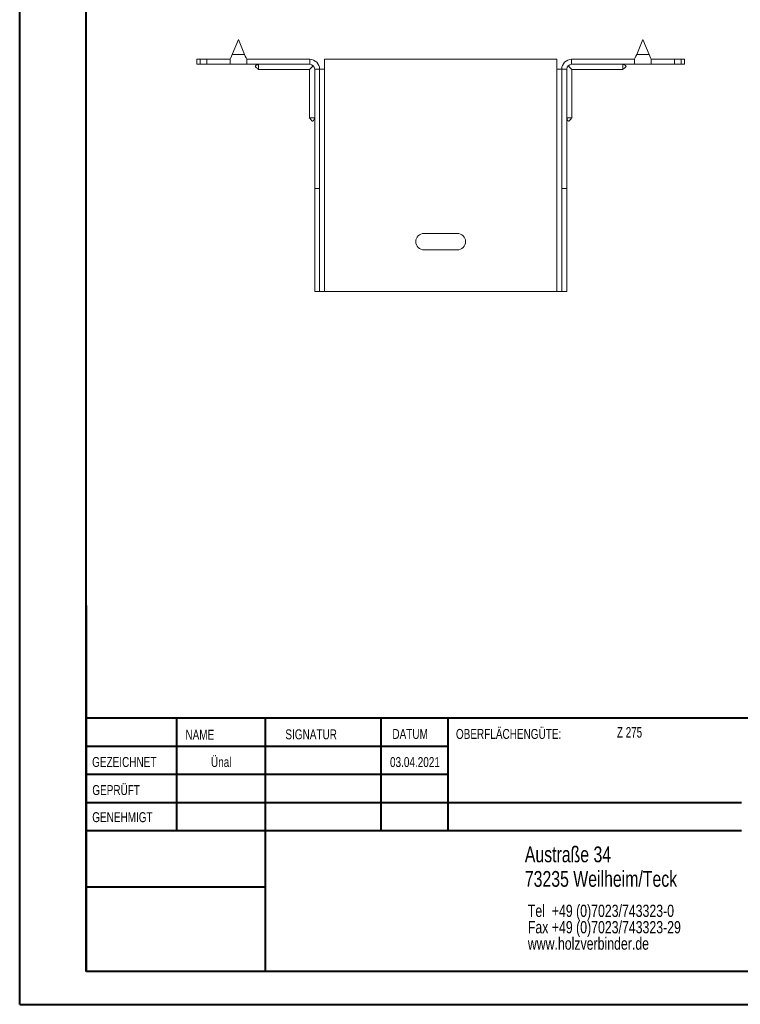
# Model space of a CAD drawing. Header units: millimetres. Extents: x 0 to 210, y 0 to 297.
# Tile 1 of 6: x 0 to 109, y 0 to 149. Entities that reach past the tile are written whole.
import ezdxf

# ---------------------------------------------------------------- set-up
doc = ezdxf.new("R2010")
doc.units = ezdxf.units.MM
doc.styles.add('SLDTEXTSTYLE0', font='TXT', dxfattribs={"width": 0.75})
doc.styles.add('SLDTEXTSTYLE2', font='TXT', dxfattribs={"width": 0.7})

# ---------------------------------------------------------------- blocks, each defined once
blk = doc.blocks.new('SW_NOTE_0')
at = {"color": 0, "linetype": 'Continuous', "lineweight": 0, "char_height": 1.8521, "attachment_point": 1, "style": 'SLDTEXTSTYLE0'}
for s, insert in [('Tel  +49 (0)7023/743323-0', (0, 2.39)), ('Fax +49 (0)7023/743323-29', (0, -0.08)), ('www.holzverbinder.de', (0, -2.55))]:
    blk.add_mtext(s, dxfattribs=dict(at, insert=insert))

msp = doc.modelspace()

# ---------------------------------------------------------------- linework, layer by layer
at = {"color": 7, "linetype": 'Continuous', "lineweight": 40}
for p, q in [((0.08, 0.21), (0.08, 297.21)), ((10.08, 5.21), (10.08, 292.21)), ((10.11, 60.37), (10.11, 5.12)), ((205.08, 43.37), (10.11, 43.37)), ((23.71, 43.37), (23.71, 26.37)), ((37.1, 43.37), (37.1, 5.12)), ((54.51, 43.37), (54.51, 26.37)), ((64.71, 26.37), (64.71, 43.37)), ((64.71, 39.1), (10.11, 39.1)), ((64.71, 34.87), (10.11, 34.87)), ((108.91, 30.62), (10.11, 30.62)), ((108.91, 26.37), (10.11, 26.37)), ((37.1, 17.87), (10.11, 17.87)), ((10.11, 13.71), (10.08, 13.71)), ((10.11, 9.46), (10.08, 9.46)), ((10.08, 5.21), (205.08, 5.21)), ((0.08, 0.21), (210.08, 0.21))]:
    msp.add_line(p, q, dxfattribs=at)
at = {"color": 7, "linetype": 'Continuous', "lineweight": 15}
for p, q in [((33.06, 145.74), (32.12, 143.49)), ((34, 143.49), (33.06, 145.74)), ((94.06, 145.74), (93.12, 143.49)), ((95, 143.49), (94.06, 145.74)), ((26.81, 142.74), (26.81, 141.99)), ((26.81, 142.74), (27.31, 142.74)), ((27.31, 142.74), (27.31, 141.99)), ((27.31, 142.74), (28.31, 142.74)), ((28.31, 141.99), (28.31, 142.74)), ((31.81, 142.74), (28.31, 142.74)), ((31.81, 142.74), (31.81, 141.99)), ((32.12, 143.49), (34, 143.49)), ((34.31, 141.99), (34.31, 142.74)), ((43.81, 142.74), (34.31, 142.74)), ((43.81, 141.99), (43.81, 142.74)), ((46.06, 141.24), (46.06, 142.74)), ((81.06, 142.74), (46.06, 142.74)), ((81.06, 142.74), (81.06, 141.24)), ((83.31, 141.99), (83.31, 142.74)), ((83.31, 142.74), (92.81, 142.74)), ((92.81, 142.74), (92.81, 141.99)), ((93.12, 143.49), (95, 143.49)), ((95.31, 141.99), (95.31, 142.74)), ((95.31, 142.74), (98.81, 142.74)), ((98.81, 141.99), (98.81, 142.74)), ((98.81, 142.74), (99.81, 142.74)), ((99.81, 141.99), (99.81, 142.74)), ((99.81, 142.74), (100.31, 142.74)), ((100.31, 141.99), (100.31, 142.74)), ((27.31, 141.99), (26.81, 141.99)), ((28.31, 141.99), (27.31, 141.99)), ((31.81, 141.99), (28.31, 141.99)), ((31.81, 141.99), (34.31, 141.99)), ((43.81, 141.99), (34.31, 141.99)), ((36.11, 141.19), (43.76, 141.19)), ((43.76, 141.19), (43.76, 133.93)), ((44.56, 141.24), (45.31, 141.24)), ((44.56, 123.24), (44.56, 141.24)), ((45.31, 123.24), (45.31, 141.24)), ((45.31, 141.24), (46.06, 141.24)), ((46.06, 107.74), (46.06, 141.24)), ((81.06, 141.24), (81.06, 107.74)), ((81.06, 141.24), (81.81, 141.24)), ((82.56, 141.24), (81.81, 141.24)), ((81.81, 123.24), (81.81, 141.24)), ((82.56, 123.24), (82.56, 141.24)), ((83.31, 141.99), (92.81, 141.99)), ((83.36, 141.19), (91.01, 141.19)), ((83.36, 133.93), (83.36, 141.19)), ((92.81, 141.99), (95.31, 141.99)), ((95.31, 141.99), (98.81, 141.99)), ((99.81, 141.99), (98.81, 141.99)), ((100.31, 141.99), (99.81, 141.99)), ((45.31, 123.24), (44.56, 123.24)), ((44.56, 107.74), (44.56, 123.24)), ((45.31, 107.74), (45.31, 123.24)), ((81.81, 123.24), (82.56, 123.24)), ((81.81, 107.74), (81.81, 123.24)), ((82.56, 107.74), (82.56, 123.24)), ((66.06, 116.49), (61.06, 116.49)), ((61.06, 113.99), (66.06, 113.99)), ((45.31, 107.74), (44.56, 107.74)), ((45.31, 107.74), (46.06, 107.74)), ((46.06, 107.74), (81.06, 107.74)), ((81.06, 107.74), (81.81, 107.74)), ((81.81, 107.74), (82.56, 107.74))]:
    msp.add_line(p, q, dxfattribs=at)
at = {"color": 7, "linetype": 'Continuous', "lineweight": 0}
for p, q in [((64.71, 39.12), (10.11, 39.12)), ((23.71, 5.21), (23.71, 5.12)), ((54.51, 5.21), (54.51, 5.12))]:
    msp.add_line(p, q, dxfattribs=at)
at = {"color": 7, "linetype": 'Continuous', "lineweight": 15, "flags": 128}
for points in [[(32.12, 143.49), (32.01, 143.23), (31.91, 142.98), (31.81, 142.74)], [(34.31, 142.74), (34.21, 142.98), (34.1, 143.23), (34, 143.49)], [(93.12, 143.49), (93.01, 143.23), (92.91, 142.98), (92.81, 142.74)], [(95.31, 142.74), (95.21, 142.98), (95.1, 143.23), (95, 143.49)], [(43.76, 141.19), (43.78, 141.21), (43.83, 141.26), (43.91, 141.35), (44.03, 141.46), (44.17, 141.61), (44.34, 141.77)], [(82.78, 141.77), (82.94, 141.61), (83.09, 141.46), (83.2, 141.35), (83.29, 141.26), (83.34, 141.21), (83.36, 141.19)]]:
    msp.add_lwpolyline(points, dxfattribs=at)
at = {"color": 7, "linetype": 'Continuous', "lineweight": 15}
for centre, radius, start, end in [((43.81, 141.24), 1.5, 0, 90), ((83.31, 141.24), 1.5, 90, 180), ((43.81, 141.24), 0.75, 0, 90), ((83.31, 141.24), 0.75, 90, 180), ((61.06, 115.24), 1.25, 90, 270), ((66.06, 115.24), 1.25, 270, 90)]:
    msp.add_arc(centre, radius, start, end, dxfattribs=at)
for points, knots in [([(36.11, 141.99), (35.99, 141.95), (35.82, 141.89), (35.66, 141.79), (35.62, 141.72), (35.61, 141.69), (35.61, 141.65), (35.62, 141.61), (35.69, 141.53), (35.86, 141.4), (36.01, 141.27), (36.11, 141.18)], [0, 0, 0, 0, 0.2854999, 0.3926135, 0.4336072, 0.4523546, 0.4710389, 0.5119044, 0.5622706, 0.6952985, 1, 1, 1, 1]), ([(36.11, 141.99), (36.11, 141.91), (36.11, 141.72), (36.11, 141.45), (36.11, 141.26), (36.11, 141.18), (36.11, 141.2), (36.11, 141.2)], [0, 0, 0, 0, 0.176998, 0.437531, 0.69807, 0.958617, 1, 1, 1, 1]), ([(91, 141.18), (91.09, 141.26), (91.22, 141.37), (91.39, 141.5), (91.48, 141.59), (91.51, 141.65), (91.51, 141.69), (91.5, 141.72), (91.47, 141.77), (91.32, 141.89), (91.15, 141.95), (91.01, 141.99)], [0, 0, 0, 0, 0.256732, 0.386951, 0.489175, 0.528772, 0.547317, 0.566205, 0.608675, 0.662214, 1, 1, 1, 1]), ([(91.01, 141.99), (91.01, 141.91), (91.01, 141.72), (91.01, 141.45), (91.01, 141.26), (91.01, 141.18), (91.01, 141.2), (91.01, 141.2)], [0, 0, 0, 0, 0.176998, 0.437531, 0.69807, 0.958617, 1, 1, 1, 1]), ([(43.75, 133.93), (43.83, 133.85), (43.94, 133.72), (44.07, 133.54), (44.15, 133.45), (44.22, 133.43), (44.25, 133.43), (44.29, 133.43), (44.33, 133.46), (44.46, 133.61), (44.51, 133.78), (44.56, 133.93)], [0, 0, 0, 0, 0.25673, 0.386951, 0.489173, 0.528771, 0.547318, 0.566204, 0.608673, 0.662213, 1, 1, 1, 1]), ([(43.77, 133.93), (43.77, 133.93), (43.78, 133.93), (43.95, 133.93), (44.17, 133.93), (44.38, 133.93), (44.5, 133.93), (44.56, 133.93)], [0, 0, 0, 0, 0.217784, 0.478085, 0.738382, 0.867315, 1, 1, 1, 1]), ([(82.56, 133.93), (82.6, 133.81), (82.66, 133.64), (82.76, 133.48), (82.83, 133.43), (82.86, 133.43), (82.9, 133.43), (82.94, 133.44), (83.02, 133.51), (83.15, 133.68), (83.28, 133.83), (83.37, 133.93)], [0, 0, 0, 0, 0.285502, 0.392615, 0.433608, 0.452354, 0.471042, 0.511906, 0.562273, 0.6953, 1, 1, 1, 1]), ([(83.35, 133.93), (83.34, 133.93), (83.33, 133.93), (83.17, 133.93), (82.95, 133.93), (82.74, 133.93), (82.62, 133.93), (82.56, 133.93)], [0, 0, 0, 0, 0.217784, 0.478085, 0.738382, 0.867315, 1, 1, 1, 1])]:
    msp.add_open_spline(points, degree=3, knots=knots, dxfattribs=at)

# ---------------------------------------------------------------- block references
at = {"color": 7, "linetype": 'Continuous', "lineweight": 0}
msp.add_blockref('SW_NOTE_0', (76.7, 12.85), dxfattribs=at)

# ---------------------------------------------------------------- texts
for s, insert, char_height, attachment_point, style in [('NAME', (25.07, 41.62), 1.5, 1, 'SLDTEXTSTYLE0'), ('SIGNATUR', (40.14, 41.68), 1.5, 1, 'SLDTEXTSTYLE0'), ('DATUM', (56.28, 41.74), 1.5, 1, 'SLDTEXTSTYLE0'), ('OBERFLÄCHENGÜTE:', (65.86, 41.74), 1.5, 1, 'SLDTEXTSTYLE0'), ('Z 275', (90.14, 42.03), 1.587, 1, 'SLDTEXTSTYLE2'), ('GEZEICHNET', (11, 37.51), 1.5, 1, 'SLDTEXTSTYLE0'), ('Ünal', (30.47, 37.5), 1.499, 2, 'SLDTEXTSTYLE0'), ('03.04.2021', (59.68, 37.5), 1.499, 2, 'SLDTEXTSTYLE0'), ('GEPRÜFT', (11.03, 33.28), 1.5, 1, 'SLDTEXTSTYLE0'), ('GENEHMIGT', (11.02, 29.19), 1.5, 1, 'SLDTEXTSTYLE0'), ('Austraße 34', (76.25, 24.02), 2.3813, 1, 'SLDTEXTSTYLE0'), ('73235 Weilheim/Teck', (76.25, 20.32), 2.3813, 1, 'SLDTEXTSTYLE0')]:
    msp.add_mtext(s, dxfattribs=dict(at, insert=insert, char_height=char_height, attachment_point=attachment_point, style=style))

doc.saveas('drawing.dxf')
